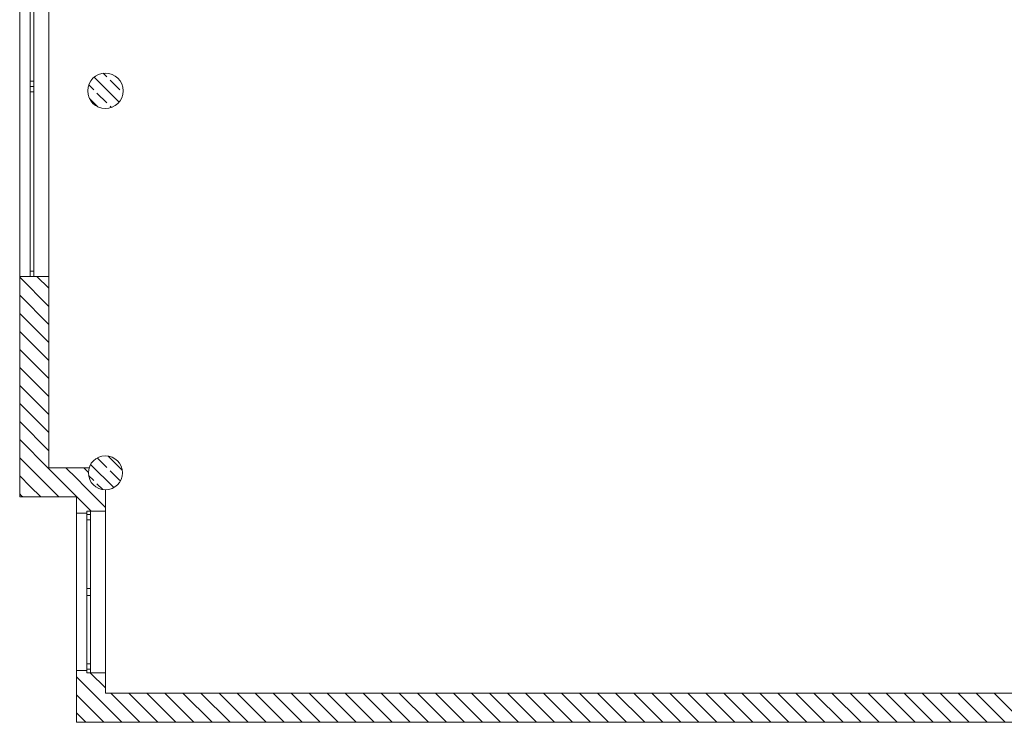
# Model space of a CAD drawing. Header units: millimetres. Extents: x -146116 to 602001, y -318793 to 100489.
# Tile 29 of 100: x 280029 to 293932, y -120221 to -110307. Entities that reach past the tile are written whole.
import ezdxf
from ezdxf.enums import TextEntityAlignment as Align

# ---------------------------------------------------------------- set-up
doc = ezdxf.new("R2010")
doc.units = ezdxf.units.MM
doc.header["$LTSCALE"] = 0.1
doc.header["$MEASUREMENT"] = 0
for name, color, linetype, lineweight in [('eks Rzut piętra I$0$Nowe_320-W Umeblowanie_Nr_pióra__6', 8, 'Continuous', 13), ('eks Rzut piętra I$0$poziom_2 (1)_6_0_Nr_pióra__21_Nr_pióra__7', 8, 'Continuous', 18), ('eks Rzut piętra I$0$poziom_2 (1)_6_Konstrukcja - Słupy_Nr_pióra__1_Nr_pióra__7', 8, 'Continuous', 18), ('eks Rzut piętra I$0$poziom_2 (1)_6_Konstrukcja - Słupy_Nr_pióra__82_Nr_pióra__12', 8, 'Continuous', 18), ('eks Rzut piętra I$0$poziom_2 (1)_6_Konstrukcja - Ściany zew_Nr_pióra__107_Nr_pióra__12', 8, 'Continuous', 18), ('eks Rzut piętra I$0$poziom_2 (1)_6_Konstrukcja - Ściany zew_Nr_pióra__27_Nr_pióra__7', 8, 'Continuous', 18), ('eks Rzut piętra I$0$poziom_2 (1)_6_Okna ArchiCADa_Nr_pióra__101_Nr_pióra__252', 8, 'Continuous', 18), ('eks Rzut piętra I$0$poziom_2 (1)_6_Okna ArchiCADa_Nr_pióra__27_Nr_pióra__7', 8, 'Continuous', 18), ('eks Rzut piętra I$0$poziom_2 (1)_6_Okna ArchiCADa_Nr_pióra__81_Nr_pióra__6', 8, 'Continuous', 18)]:
    doc.layers.add(name, color=color, linetype=linetype, lineweight=lineweight)
doc.layers.add('REWIZJA_1', color=6, linetype='Continuous')
doc.styles.add('eks Rzut piętra I$0$GENERATED_STYLE_1', font='arial.ttf')
pattern_1 = [(135, (247705.95, -72963.92), (127.2792, 127.2792), [])]
pattern_2 = [(135, (247705.95, -72963.92), (183.8478, 183.8478), []), (135, (247614.02, -73055.84), (183.8478, 183.8478), [195, -65])]

# ---------------------------------------------------------------- blocks, each defined once
blk = doc.blocks.new('eks Rzut piętra I')
at = {"layer": 'eks Rzut piętra I$0$poziom_2 (1)_6_Konstrukcja - Słupy_Nr_pióra__82_Nr_pióra__12', "linetype": 'Continuous', "lineweight": 18}
h = blk.add_hatch(dxfattribs=at)
h.set_pattern_fill('BETON_ZBROJONY_0006', color=256, angle=270, style=0, pattern_type=2)
h.set_pattern_definition(pattern_2)
h.paths.add_polyline_path([(189716, -72734, 0.414214), (189466, -72484, 0.414214), (189216, -72734, 0.414214), (189466, -72984, 0.414214)])
h = blk.add_hatch(dxfattribs=at)
h.set_pattern_fill('BETON_ZBROJONY_0006', color=256, angle=270, style=0, pattern_type=2)
h.set_pattern_definition(pattern_2)
h.paths.add_polyline_path([(189706, -78124, 0.414214), (189466, -77884, 0.414214), (189226, -78124, 0.414214), (189466, -78364, 0.414214)])
at = {"layer": 'eks Rzut piętra I$0$poziom_2 (1)_6_Konstrukcja - Ściany zew_Nr_pióra__107_Nr_pióra__12', "linetype": 'Continuous', "lineweight": 18}
h = blk.add_hatch(dxfattribs=at)
h.set_pattern_fill('BLOCZKI_CERAMICZNE_0006', color=256, angle=270, style=0, pattern_type=2)
h.set_pattern_definition(pattern_1)
h.paths.add_polyline_path([(188256, -75354), (188256, -78464), (188666, -78054), (188666, -75354)])
h = blk.add_hatch(dxfattribs=at)
h.set_pattern_fill('BLOCZKI_CERAMICZNE_0006', color=256, angle=270, style=0, pattern_type=2)
h.set_pattern_definition(pattern_1)
h.paths.add_polyline_path([(189056, -78464), (189056, -78054), (188666, -78054), (188256, -78464)])
h = blk.add_hatch(dxfattribs=at)
h.set_pattern_fill('BLOCZKI_CERAMICZNE_0006', color=256, angle=270, style=0, pattern_type=2)
h.set_pattern_definition(pattern_1)
h.paths.add_polyline_path([(189056, -78464), (189268, -78252), (189244, -78216), (189226, -78124), (189240, -78054), (189056, -78054)])
h = blk.add_hatch(dxfattribs=at)
h.set_pattern_fill('BLOCZKI_CERAMICZNE_0006', color=256, angle=270, style=0, pattern_type=2)
h.set_pattern_definition(pattern_1)
h.paths.add_polyline_path([(189466, -78464), (189466, -78364), (189374, -78346), (189296, -78294), (189268, -78252), (189056, -78464)])
h = blk.add_hatch(dxfattribs=at)
h.set_pattern_fill('BLOCZKI_CERAMICZNE_0006', color=256, angle=270, style=0, pattern_type=2)
h.set_pattern_definition(pattern_1)
h.paths.add_polyline_path([(189206, -78694), (189206, -78664), (189466, -78664), (189466, -78464), (189056, -78464), (189056, -78694)])
h = blk.add_hatch(dxfattribs=at)
h.set_pattern_fill('BLOCZKI_CERAMICZNE_0006', color=256, angle=270, style=0, pattern_type=2)
h.set_pattern_definition(pattern_1)
h.paths.add_polyline_path([(189056, -80914), (189056, -81644), (189466, -81234), (189466, -80944), (189206, -80944), (189206, -80914)])
h = blk.add_hatch(dxfattribs=at)
h.set_pattern_fill('BLOCZKI_CERAMICZNE_0006', color=256, angle=270, style=0, pattern_type=2)
h.set_pattern_definition(pattern_1)
h.paths.add_polyline_path([(189056, -81644), (208606, -81644), (208246, -81234), (189466, -81234)])
at = {"layer": 'eks Rzut piętra I$0$poziom_2 (1)_6_0_Nr_pióra__21_Nr_pióra__7', "linetype": 'Continuous', "lineweight": 18, "flags": 128}
for points in [[(189466, -78664), (189206, -78664), (189206, -78694), (189056, -78694)], [(189466, -80944), (189206, -80944), (189206, -80914), (189056, -80914)]]:
    blk.add_lwpolyline(points, dxfattribs=at)
at = {"layer": 'eks Rzut piętra I$0$poziom_2 (1)_6_Konstrukcja - Słupy_Nr_pióra__1_Nr_pióra__7', "linetype": 'Continuous', "lineweight": 18}
for centre, radius in [((189466, -72734), 250), ((189466, -78124), 240)]:
    blk.add_circle(centre, radius, dxfattribs=at)
at = {"layer": 'eks Rzut piętra I$0$poziom_2 (1)_6_Konstrukcja - Ściany zew_Nr_pióra__27_Nr_pióra__7', "linetype": 'Continuous', "lineweight": 18}
for p, q in [((188256, -75354), (188406, -75354)), ((188406, -75354), (188456, -75354)), ((188456, -75354), (188666, -75354))]:
    blk.add_line(p, q, dxfattribs=at)
at = {"layer": 'eks Rzut piętra I$0$poziom_2 (1)_6_Konstrukcja - Ściany zew_Nr_pióra__27_Nr_pióra__7', "linetype": 'Continuous', "lineweight": 18, "flags": 128}
for points in [[(188256, -75354), (188256, -78464)], [(188666, -78054), (188666, -75354)], [(189236, -78054), (188666, -78054)], [(189466, -78664), (189466, -78364)], [(188256, -78464), (189056, -78464)], [(189056, -78464), (189056, -78694)], [(189056, -80914), (189056, -81644)], [(189466, -81234), (189466, -80944)], [(208246, -81234), (189466, -81234)], [(189056, -81644), (208606, -81644)]]:
    blk.add_lwpolyline(points, dxfattribs=at)
at = {"layer": 'eks Rzut piętra I$0$poziom_2 (1)_6_Okna ArchiCADa_Nr_pióra__101_Nr_pióra__252', "linetype": 'Continuous', "lineweight": 18}
for p, q in [((188456, -72599), (188406, -72599)), ((188406, -72599), (188406, -72674)), ((188406, -72674), (188406, -72749)), ((188456, -72674), (188456, -72599)), ((188456, -72749), (188456, -72674)), ((188406, -72749), (188456, -72749)), ((188456, -75279), (188406, -75279)), ((188406, -75279), (188406, -75354)), ((188456, -75354), (188456, -75279)), ((189206, -78664), (189206, -78789)), ((189206, -78789), (189206, -78664)), ((189256, -78789), (189256, -78664)), ((189256, -78664), (189256, -78789)), ((189206, -78789), (189256, -78789)), ((189256, -78789), (189206, -78789)), ((189256, -79754), (189206, -79754)), ((189206, -79754), (189206, -79804)), ((189206, -79804), (189206, -79754)), ((189206, -79754), (189256, -79754)), ((189256, -79804), (189256, -79754)), ((189256, -79754), (189256, -79804)), ((189206, -79804), (189206, -79854)), ((189206, -79854), (189206, -79804)), ((189206, -79854), (189256, -79854)), ((189256, -79854), (189206, -79854)), ((189256, -79854), (189256, -79804)), ((189256, -79804), (189256, -79854)), ((189256, -80819), (189206, -80819)), ((189206, -80819), (189206, -80944)), ((189206, -80944), (189206, -80819)), ((189206, -80819), (189256, -80819)), ((189256, -80944), (189256, -80819)), ((189256, -80819), (189256, -80944))]:
    blk.add_line(p, q, dxfattribs=at)
at = {"layer": 'eks Rzut piętra I$0$poziom_2 (1)_6_Okna ArchiCADa_Nr_pióra__27_Nr_pióra__7', "linetype": 'Continuous', "lineweight": 18}
for p, q in [((188406, -72674), (188456, -72674)), ((188406, -72674), (188456, -72674)), ((188406, -75354), (188456, -75354)), ((189206, -78664), (189256, -78664)), ((189206, -78694), (189206, -78664)), ((189206, -78664), (189256, -78664)), ((189206, -78694), (189206, -78664)), ((189206, -80914), (189206, -80944)), ((189206, -80914), (189206, -80944)), ((189206, -80944), (189256, -80944)), ((189206, -80944), (189256, -80944))]:
    blk.add_line(p, q, dxfattribs=at)
at = {"layer": 'eks Rzut piętra I$0$poziom_2 (1)_6_Okna ArchiCADa_Nr_pióra__81_Nr_pióra__6', "linetype": 'Continuous', "lineweight": 18}
for p, q in [((188256, -72674), (188256, -69994)), ((188666, -72674), (188666, -69994)), ((188406, -70069), (188406, -72599)), ((188456, -72599), (188456, -70069)), ((188256, -75354), (188256, -72674)), ((188666, -75354), (188666, -72674)), ((188406, -72749), (188406, -75279)), ((188456, -75279), (188456, -72749)), ((189466, -80944), (189466, -78664)), ((189466, -78664), (189466, -80944)), ((189056, -80914), (189056, -78694)), ((189056, -78694), (189056, -80914)), ((189206, -78714), (189256, -78714)), ((189206, -78714), (189256, -78714)), ((189206, -78789), (189206, -79754)), ((189206, -79754), (189206, -78789)), ((189256, -79754), (189256, -78789)), ((189256, -78789), (189256, -79754)), ((189206, -79854), (189206, -80819)), ((189206, -80819), (189206, -79854)), ((189256, -80819), (189256, -79854)), ((189256, -79854), (189256, -80819)), ((189206, -80894), (189256, -80894)), ((189206, -80894), (189256, -80894))]:
    blk.add_line(p, q, dxfattribs=at)
at = {"layer": 'eks Rzut piętra I$0$Nowe_320-W Umeblowanie_Nr_pióra__6', "linetype": 'Continuous', "lineweight": 13, "style": 'eks Rzut piętra I$0$GENERATED_STYLE_1'}
blk.add_attdef('Hydrant', text='', height=120, rotation=180, dxfattribs=at).set_placement((238684, -61499), align=Align.MIDDLE_CENTER)

msp = doc.modelspace()

# ---------------------------------------------------------------- block references
at = {"layer": 'REWIZJA_1'}
msp.add_blockref('eks Rzut piętra I', (91773, -38577), dxfattribs=at)

doc.saveas('drawing.dxf')
